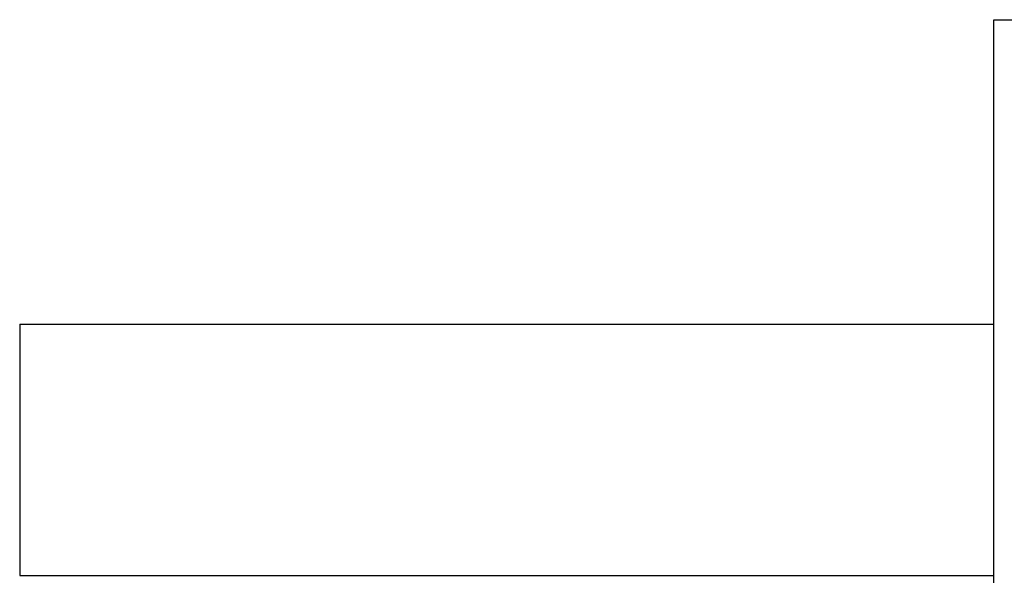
# Model space of a CAD drawing. Extents: x 11880 to 25577, y 6756 to 10446.
# Tile 8 of 87: x 11880 to 12194, y 8640 to 8817. Entities that reach past the tile are written whole.
import ezdxf

# ---------------------------------------------------------------- set-up
doc = ezdxf.new("R2010")
doc.units = 0
doc.header["$MEASUREMENT"] = 0
doc.layers.add('HAIRLINE', color=178, linetype='CONTINUOUS')

msp = doc.modelspace()

# ---------------------------------------------------------------- linework, layer by layer
at = {"layer": 'HAIRLINE'}
for p, q in [((12190.5, 8751.63), (12190.5, 8816.63)), ((12190.5, 8816.63), (12355.5, 8816.63)), ((12190.5, 8654.63), (12190.5, 8751.63)), ((11880.5, 8719.63), (12190.5, 8719.63)), ((11880.5, 8719.63), (11880.5, 8654.63)), ((11880.5, 8654.63), (11880.5, 8639.63)), ((12190.5, 8639.63), (12190.5, 8654.63)), ((11880.5, 8639.63), (12190.5, 8639.63)), ((12190.5, 8501.63), (12190.5, 8639.63))]:
    msp.add_line(p, q, dxfattribs=at)

doc.saveas('drawing.dxf')
